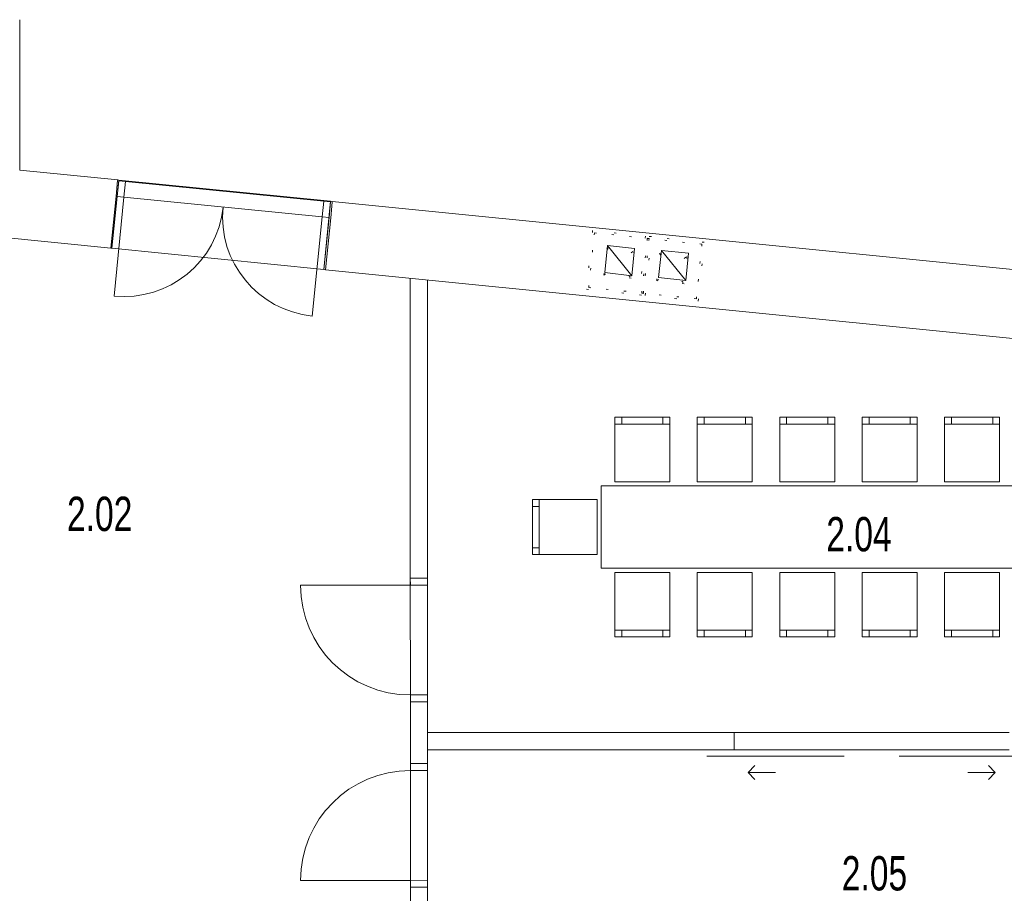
# Model space of a CAD drawing. Header units: millimetres. Extents: x 28262 to 240133, y -152087 to 56534.
# Tile 33 of 107: x 97687 to 104854, y -32315 to -25953. Entities that reach past the tile are written whole.
import ezdxf

# ---------------------------------------------------------------- set-up
doc = ezdxf.new("R2010")
doc.units = ezdxf.units.MM
doc.header["$MEASUREMENT"] = 0
doc.linetypes.add('Tečkovaná L', pattern=[257.5, 15, -242.5])
for name, color, linetype, lineweight in [('--písmo', 7, 'Continuous', 25), ('Konstrukce - nosné', 7, 'Continuous', 9), ('Nové_Interiér - nábytek', 9, 'Continuous', 9), ('Nové_Konstrukce - nosné', 7, 'Continuous', 9), ('Nové_Otvory – Dveře', 7, 'Continuous', 9), ('Výplně – Řezové', 7, 'Continuous', 9)]:
    doc.layers.add(name, color=color, linetype=linetype, lineweight=lineweight)
doc.layers.add('NonPlottable_0', color=7, linetype='Continuous', lineweight=13, plot=False)
doc.styles.add('styl1', font='arial.ttf', dxfattribs={"width": 0.7, "height": 250})

msp = doc.modelspace()

# ---------------------------------------------------------------- linework, layer by layer
at = {"layer": 'Konstrukce - nosné', "linetype": 'Continuous'}
for p, q in [((97689, -27048.3), (97687, -25952.8)), ((98400.3, -27119.6), (97689, -27048.3)), ((98388.3, -27239), (98399.8, -27124.5)), ((98399.8, -27124.5), (98400.3, -27119.6)), ((98350.4, -27617.1), (98388.3, -27239)), ((99950.5, -27395.6), (99961.9, -27281.1)), ((99961.9, -27281.1), (99962.4, -27276.2)), ((105889.5, -27870.3), (99962.4, -27276.2)), ((99912.6, -27773.7), (99950.5, -27395.6)), ((97127.5, -27494.5), (98350.4, -27617.1)), ((99912.6, -27773.7), (105839.6, -28367.8))]:
    msp.add_line(p, q, dxfattribs=at)
at = {"layer": 'Konstrukce - nosné', "linetype": 'Tečkovaná L'}
for p, q in [((101856.9, -27488.7), (101812.7, -27916.4)), ((101870.2, -27505.2), (101829.2, -27903)), ((101829.2, -27903), (101870.2, -27505.2)), ((102284.6, -27532.8), (101856.9, -27488.7)), ((102268.1, -27546.2), (101870.2, -27505.2)), ((101870.2, -27505.2), (102268.1, -27546.2)), ((102242.1, -27529.9), (102197.9, -27957.7)), ((102255.4, -27546.4), (102214.4, -27944.3)), ((102214.4, -27944.3), (102255.4, -27546.4)), ((102227.1, -27944.1), (102268.1, -27546.2)), ((102268.1, -27546.2), (102227.1, -27944.1)), ((102240.4, -27960.6), (102284.6, -27532.8)), ((102669.8, -27574.1), (102242.1, -27529.9)), ((102653.3, -27587.5), (102255.4, -27546.4)), ((102255.4, -27546.4), (102653.3, -27587.5)), ((102612.3, -27985.3), (102653.3, -27587.5)), ((102653.3, -27587.5), (102612.3, -27985.3)), ((102625.6, -28001.8), (102669.8, -27574.1)), ((101938.9, -27813.8), (101959.5, -27614.9)), ((101938.9, -27813.8), (102158.4, -27635.4)), ((101959.5, -27614.9), (102158.4, -27635.4)), ((101959.5, -27614.9), (102137.9, -27834.4)), ((102158.4, -27635.4), (102137.9, -27834.4)), ((102324.1, -27855.1), (102344.6, -27656.1)), ((102344.6, -27656.1), (102543.6, -27676.7)), ((102344.6, -27656.1), (102523.1, -27875.6)), ((102324.1, -27855.1), (102543.6, -27676.7)), ((102543.6, -27676.7), (102523.1, -27875.6)), ((102137.9, -27834.4), (101938.9, -27813.8)), ((102523.1, -27875.6), (102324.1, -27855.1)), ((101812.7, -27916.4), (102240.4, -27960.6)), ((101829.2, -27903), (102227.1, -27944.1)), ((102227.1, -27944.1), (101829.2, -27903)), ((102214.4, -27944.3), (102612.3, -27985.3)), ((102612.3, -27985.3), (102214.4, -27944.3)), ((102197.9, -27957.7), (102625.6, -28001.8))]:
    msp.add_line(p, q, dxfattribs=at)
at = {"layer": 'NonPlottable_0'}
for p, q in [((100529.2, -27835.5), (100530.3, -30020.4)), ((100655.3, -30020.4), (100654.2, -27848)), ((100530.3, -30020.4), (100655.3, -30020.4)), ((100530.8, -30920.4), (100531.1, -31370.7)), ((100655.8, -30920.4), (100530.8, -30920.4)), ((100656.1, -31370.6), (100655.8, -30920.4)), ((102888.3, -31145.2), (100655.9, -31145.2)), ((102888.3, -31270.2), (102888.3, -31145.2)), ((100656, -31270.2), (102888.3, -31270.2)), ((100531.1, -31370.7), (100656.1, -31370.6))]:
    msp.add_line(p, q, dxfattribs=at)
at = {"layer": 'Nové_Interiér - nábytek', "linetype": 'Continuous'}
for p, q in [((102419.1, -28848), (102019.1, -28848)), ((102019.1, -28848), (102019.1, -29318)), ((102069.1, -28898), (102069.1, -28848)), ((102369.1, -28898), (102369.1, -28848)), ((102419.1, -29318), (102419.1, -28848)), ((103019.1, -28848), (102619.1, -28848)), ((102619.1, -28848), (102619.1, -29318)), ((102669.1, -28898), (102669.1, -28848)), ((102969.1, -28898), (102969.1, -28848)), ((103019.1, -29318), (103019.1, -28848)), ((103619.1, -28848), (103219.1, -28848)), ((103219.1, -28848), (103219.1, -29318)), ((103269.1, -28898), (103269.1, -28848)), ((103569.1, -28898), (103569.1, -28848)), ((103619.1, -29318), (103619.1, -28848)), ((104219.1, -28848), (103819.1, -28848)), ((103819.1, -28848), (103819.1, -29318)), ((103869.1, -28898), (103869.1, -28848)), ((104169.1, -28898), (104169.1, -28848)), ((104219.1, -29318), (104219.1, -28848)), ((104819.1, -28848), (104419.1, -28848)), ((104419.1, -28848), (104419.1, -29318)), ((104469.1, -28898), (104469.1, -28848)), ((104769.1, -28898), (104769.1, -28848)), ((104819.1, -29318), (104819.1, -28848)), ((102019.1, -28898), (102419.1, -28898)), ((102619.1, -28898), (103019.1, -28898)), ((103219.1, -28898), (103619.1, -28898)), ((103819.1, -28898), (104219.1, -28898)), ((104419.1, -28898), (104819.1, -28898)), ((105519.1, -29348), (101919.1, -29348)), ((101919.1, -29348), (101919.1, -29948)), ((102019.1, -29318), (102419.1, -29318)), ((102619.1, -29318), (103019.1, -29318)), ((103219.1, -29318), (103619.1, -29318)), ((103819.1, -29318), (104219.1, -29318)), ((104419.1, -29318), (104819.1, -29318)), ((101889.1, -29448), (101419.1, -29448)), ((101419.1, -29448), (101419.1, -29848)), ((101469.1, -29848), (101469.1, -29448)), ((101889.1, -29848), (101889.1, -29448)), ((101469.1, -29498), (101419.1, -29498)), ((101469.1, -29798), (101419.1, -29798)), ((101419.1, -29848), (101889.1, -29848)), ((101919.1, -29948), (105519.1, -29948)), ((102019.1, -29978), (102419.1, -29978)), ((102019.1, -30448), (102019.1, -29978)), ((102419.1, -29978), (102419.1, -30448)), ((102619.1, -29978), (103019.1, -29978)), ((102619.1, -30448), (102619.1, -29978)), ((103019.1, -29978), (103019.1, -30448)), ((103219.1, -29978), (103619.1, -29978)), ((103219.1, -30448), (103219.1, -29978)), ((103619.1, -29978), (103619.1, -30448)), ((103819.1, -29978), (104219.1, -29978)), ((103819.1, -30448), (103819.1, -29978)), ((104219.1, -29978), (104219.1, -30448)), ((104419.1, -29978), (104819.1, -29978)), ((104419.1, -30448), (104419.1, -29978)), ((104819.1, -29978), (104819.1, -30448)), ((102019.1, -30398), (102419.1, -30398)), ((102419.1, -30448), (102019.1, -30448)), ((102069.1, -30398), (102069.1, -30448)), ((102369.1, -30398), (102369.1, -30448)), ((102619.1, -30398), (103019.1, -30398)), ((103019.1, -30448), (102619.1, -30448)), ((102669.1, -30398), (102669.1, -30448)), ((102969.1, -30398), (102969.1, -30448)), ((103219.1, -30398), (103619.1, -30398)), ((103619.1, -30448), (103219.1, -30448)), ((103269.1, -30398), (103269.1, -30448)), ((103569.1, -30398), (103569.1, -30448)), ((103819.1, -30398), (104219.1, -30398)), ((104219.1, -30448), (103819.1, -30448)), ((103869.1, -30398), (103869.1, -30448)), ((104169.1, -30398), (104169.1, -30448)), ((104419.1, -30398), (104819.1, -30398)), ((104819.1, -30448), (104419.1, -30448)), ((104469.1, -30398), (104469.1, -30448)), ((104769.1, -30398), (104769.1, -30448))]:
    msp.add_line(p, q, dxfattribs=at)
at = {"layer": 'Nové_Konstrukce - nosné', "linetype": 'Continuous'}
for p, q in [((98408.1, -27120.4), (98358.3, -27617.9)), ((98408.1, -27120.4), (98400.3, -27119.6)), ((99900.5, -27772.5), (99950.4, -27275)), ((99962.4, -27276.2), (99950.4, -27275)), ((98350.4, -27617.1), (98358.3, -27617.9)), ((99900.5, -27772.5), (99912.6, -27773.7)), ((100529.2, -27835.5), (100530.3, -30020.4)), ((100655.3, -30020.4), (100654.2, -27848)), ((100530.3, -30020.4), (100530.3, -30008.4)), ((100530.3, -30020.4), (100655.3, -30020.4)), ((100655.3, -30020.4), (100655.3, -30008.4)), ((100530.8, -30920.4), (100530.8, -30932.4)), ((100530.8, -30920.4), (100655.8, -30920.4)), ((100530.8, -30920.4), (100531.1, -31370.7)), ((100655.8, -30920.4), (100655.8, -30932.4)), ((100655.9, -31145.2), (100655.8, -30920.4)), ((102888.3, -31145.2), (100655.9, -31145.2)), ((102888.3, -31145.2), (102888.3, -31270.2)), ((100656, -31270.2), (102888.3, -31270.2)), ((100656.1, -31370.6), (100656, -31270.2)), ((100531.1, -31370.7), (100531, -31358.7)), ((100656.1, -31370.6), (100531.1, -31370.7)), ((100656.1, -31370.6), (100656, -31358.6)), ((100656.5, -32270.6), (100531.5, -32270.7)), ((100531.5, -32270.7), (100531.5, -32282.7)), ((100531.5, -32270.7), (100531.6, -32482.6)), ((100656.5, -32270.6), (100656.5, -32282.6)), ((100656.6, -32482.6), (100656.5, -32270.6))]:
    msp.add_line(p, q, dxfattribs=at)
at = {"layer": 'Nové_Otvory – Dveře', "linetype": 'Continuous'}
for p, q in [((98407.6, -27125.3), (98396.2, -27239.8)), ((98396.2, -27239.8), (98407.6, -27125.3)), ((98396.2, -27239.8), (98407.6, -27125.3)), ((98407.6, -27125.3), (98408.1, -27120.4)), ((98457.4, -27130.3), (98407.6, -27125.3)), ((99950.4, -27275), (98408.1, -27120.4)), ((98445.9, -27244.7), (98457.4, -27130.3)), ((98457.4, -27130.3), (99900.2, -27275)), ((98358.3, -27617.9), (98396.2, -27239.8)), ((98445.9, -27244.7), (98373.6, -27966.1)), ((98396.2, -27239.8), (98445.9, -27244.7)), ((99888.7, -27389.4), (98445.9, -27244.7)), ((99900.2, -27275), (99888.7, -27389.4)), ((99949.9, -27279.9), (99900.2, -27275)), ((99938.4, -27394.4), (99949.9, -27279.9)), ((99938.4, -27394.4), (99949.9, -27279.9)), ((99938.4, -27394.4), (99949.9, -27279.9)), ((99949.9, -27279.9), (99950.4, -27275)), ((99888.7, -27389.4), (99816.4, -28110.8)), ((99888.7, -27389.4), (99938.4, -27394.4)), ((99900.5, -27772.5), (99938.4, -27394.4)), ((99900.5, -27772.5), (98358.3, -27617.9)), ((100530.3, -30020.4), (100530.3, -30008.4)), ((100530.3, -30020.4), (100530.3, -30008.4)), ((100530.8, -30920.4), (100530.3, -30020.4)), ((100530.3, -30020.4), (100530.4, -30070.4)), ((100655.3, -30020.4), (100530.3, -30020.4)), ((100530.3, -30020.4), (100655.3, -30020.4)), ((100530.3, -30020.4), (100655.3, -30020.4)), ((100655.3, -30020.4), (100655.3, -30008.4)), ((100655.3, -30020.4), (100655.3, -30008.4)), ((100655.8, -30920.4), (100655.3, -30020.4)), ((100655.4, -30070.4), (100655.3, -30020.4)), ((100530.4, -30070.4), (99730.4, -30070.9)), ((100530.4, -30070.4), (100655.4, -30070.4)), ((100655.8, -30870.4), (100530.8, -30870.4)), ((100530.8, -30870.4), (100530.8, -30920.4)), ((100655.8, -30920.4), (100655.8, -30870.4)), ((100530.8, -30920.4), (100655.8, -30920.4)), ((100530.8, -30920.4), (100655.8, -30920.4)), ((100530.8, -30920.4), (100655.8, -30920.4)), ((100530.8, -30920.4), (100530.8, -30932.4)), ((100530.8, -30920.4), (100530.8, -30932.4)), ((100655.8, -30920.4), (100655.8, -30932.4)), ((100655.8, -30920.4), (100655.8, -30932.4)), ((102888.3, -31145.2), (104888.3, -31145.2)), ((102888.3, -31145.2), (102888.3, -31270.2)), ((102688.3, -31315.2), (103688.3, -31315.2)), ((102888.3, -31270.2), (104888.3, -31270.2)), ((105088.3, -31315.2), (104088.3, -31315.2)), ((100531.1, -31370.7), (100531, -31358.7)), ((100531.1, -31370.7), (100531, -31358.7)), ((100531.1, -31370.7), (100656.1, -31370.6)), ((100656.1, -31370.6), (100531.1, -31370.7)), ((100656.1, -31370.6), (100531.1, -31370.7)), ((100531.1, -31370.7), (100531.5, -32270.7)), ((100531.1, -31420.7), (100531.1, -31370.7)), ((100656.1, -31370.6), (100656, -31358.6)), ((100656.1, -31370.6), (100656, -31358.6)), ((100656.1, -31370.6), (100656.5, -32270.6)), ((100656.1, -31370.6), (100656.1, -31420.6)), ((102988.3, -31435.2), (103038.3, -31385.2)), ((104788.3, -31435.2), (104738.3, -31385.2)), ((100656.1, -31420.6), (100531.1, -31420.7)), ((103188.3, -31435.2), (102988.3, -31435.2)), ((102988.3, -31435.2), (103038.3, -31485.2)), ((104588.3, -31435.2), (104788.3, -31435.2)), ((104788.3, -31435.2), (104738.3, -31485.2)), ((100531.5, -32220.7), (99731.5, -32221.1)), ((100531.5, -32220.7), (100656.5, -32220.6)), ((100531.5, -32270.7), (100531.5, -32220.7)), ((100656.5, -32220.6), (100656.5, -32270.6)), ((100656.5, -32270.6), (100531.5, -32270.7)), ((100656.5, -32270.6), (100531.5, -32270.7)), ((100656.5, -32270.6), (100531.5, -32270.7)), ((100531.5, -32270.7), (100531.5, -32282.7)), ((100531.5, -32270.7), (100531.5, -32282.7)), ((100656.5, -32270.6), (100656.5, -32282.6)), ((100656.5, -32270.6), (100656.5, -32282.6))]:
    msp.add_line(p, q, dxfattribs=at)
for centre, radius, start, end in [((98445.9, -27244.7), 725, 264.27551, 354.27551), ((99888.7, -27389.4), 725, 174.27551, 264.27551), ((100530.4, -30070.4), 800, 180.02977, 270.02977), ((100531.5, -32220.7), 800, 90.02977, 180.02977)]:
    msp.add_arc(centre, radius, start, end, dxfattribs=at)
at = {"layer": 'Výplně – Řezové', "linetype": 'Continuous'}
for p, q in [((101944.9, -27794.9), (101964.7, -27597.5)), ((101964.7, -27597.5), (102143.7, -27817.3)), ((102162.1, -27618.1), (101964.7, -27597.5)), ((101964.7, -27597.5), (102143.7, -27817.3)), ((102143.7, -27817.3), (102162.1, -27618.1)), ((102337.8, -27830.3), (102357.6, -27632.8)), ((102357.6, -27632.8), (102536.6, -27852.6)), ((102554.9, -27653.4), (102357.6, -27632.8)), ((102357.6, -27632.8), (102536.6, -27852.6)), ((102536.6, -27852.6), (102554.9, -27653.4)), ((102143.7, -27817.3), (101944.9, -27794.9)), ((102536.6, -27852.6), (102337.8, -27830.3))]:
    msp.add_line(p, q, dxfattribs=at)

# ---------------------------------------------------------------- texts
at = {"layer": '--písmo', "style": 'styl1', "width": 0.7}
for s, p in [('2.02', (98031.3, -29676.8)), ('2.04', (103557.9, -29824.6)), ('2.05', (103670.8, -32294.2))]:
    msp.add_text(s, height=250, dxfattribs=at).set_placement(p)

doc.saveas('drawing.dxf')
